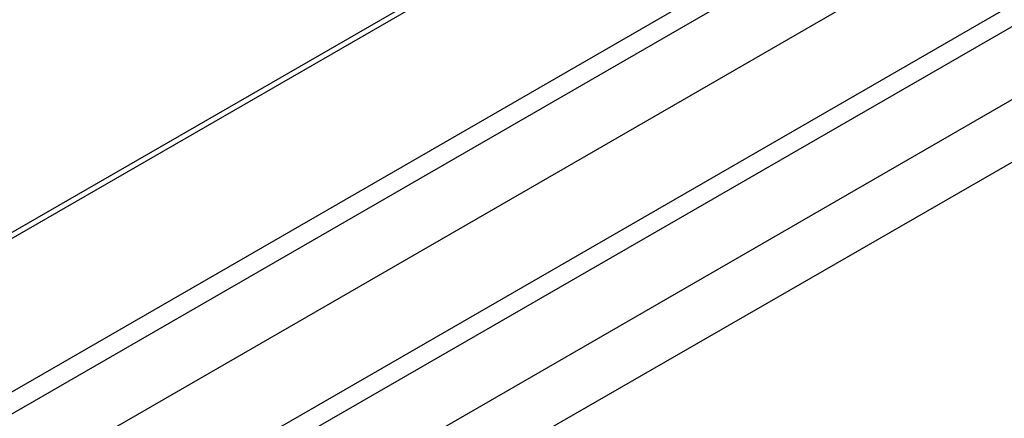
# Model space of a CAD drawing. Header units: millimetres. Extents: x 0 to 420, y 0 to 297.
# Tile 54 of 145: x 88.715 to 89.815, y 48.326 to 48.772. Entities that reach past the tile are written whole.
import ezdxf

# ---------------------------------------------------------------- set-up
doc = ezdxf.new("R2010")
doc.units = ezdxf.units.MM

msp = doc.modelspace()

# ---------------------------------------------------------------- linework, layer by layer
at = {"color": 7, "linetype": 'Continuous', "lineweight": 25}
for p, q in [((91.9304, 50.3954), (87.6878, 47.9462)), ((91.9404, 50.3944), (87.6978, 47.9452)), ((87.8463, 47.8595), (92.0889, 50.3087)), ((87.8675, 47.8473), (92.0889, 50.2842)), ((87.9382, 47.8064), (92.1808, 50.2557)), ((88.0301, 47.7534), (92.2728, 50.2026)), ((92.2728, 50.1781), (88.0513, 47.7411)), ((92.3647, 50.1495), (88.122, 47.7003)), ((92.4252, 50.1146), (88.1825, 47.6654))]:
    msp.add_line(p, q, dxfattribs=at)

doc.saveas('drawing.dxf')
